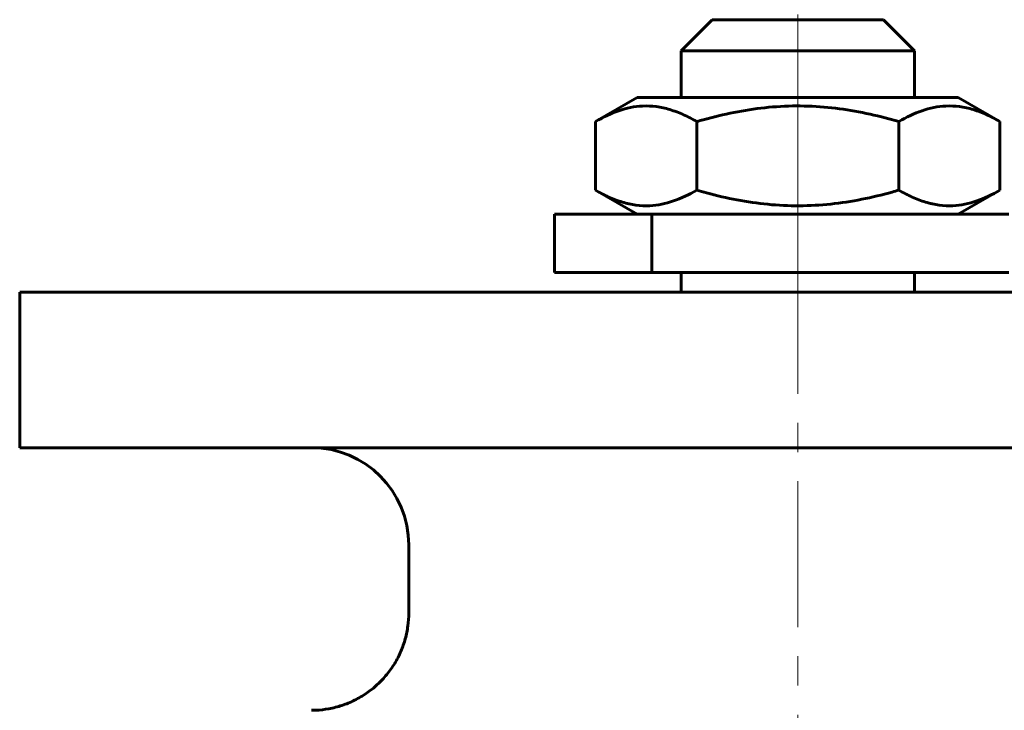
# Model space of a CAD drawing. Header units: millimetres. Extents: x 0 to 594, y 0 to 420.
# Tile 16 of 20: x 146 to 197, y 230 to 266. Entities that reach past the tile are written whole.
import ezdxf

# ---------------------------------------------------------------- set-up
doc = ezdxf.new("R2010")
doc.units = ezdxf.units.MM
doc.linetypes.add('K5LT_AXLED', pattern=[12, 7.5, -1.5, 1.5, -1.5])
doc.linetypes.add('K5LT_BASIC', pattern=[0])
doc.layers.add('Системный слой (1)', color=7, linetype='Continuous', true_color=0x6c6c6c)

msp = doc.modelspace()

# ---------------------------------------------------------------- linework, layer by layer
at = {"layer": 'Системный слой (1)', "color": 30, "linetype": 'K5LT_AXLED', "lineweight": 18, "true_color": 0xff8000}
for p, q in [((186.265, 258.447), (186.265, 267.684)), ((186.265, 253.684), (186.265, 258.921)), ((186.265, 222.459), (186.265, 254.684))]:
    msp.add_line(p, q, dxfattribs=at)
at = {"layer": 'Системный слой (1)', "color": 150, "linetype": 'K5LT_BASIC', "lineweight": 60, "true_color": 0x0080ff}
for p, q in [((181.865, 265.684), (180.265, 264.084)), ((181.865, 265.684), (190.665, 265.684)), ((190.665, 265.684), (192.265, 264.084)), ((192.265, 264.084), (180.265, 264.084)), ((180.265, 261.684), (180.265, 264.084)), ((192.265, 261.684), (192.265, 264.084)), ((178.015, 261.684), (175.873, 260.447)), ((194.515, 261.684), (178.015, 261.684)), ((194.515, 261.684), (196.657, 260.447)), ((175.873, 260.447), (175.873, 256.921)), ((181.069, 260.447), (181.069, 256.921)), ((191.461, 260.447), (191.461, 256.921)), ((196.657, 260.447), (196.657, 256.921)), ((178.015, 255.684), (175.873, 256.921)), ((194.515, 255.684), (196.657, 256.921)), ((173.765, 252.684), (173.765, 255.684)), ((173.765, 255.684), (178.765, 255.684)), ((178.765, 255.684), (178.765, 252.684)), ((197.108, 255.684), (178.765, 255.684)), ((178.765, 252.684), (173.765, 252.684)), ((178.765, 252.684), (197.108, 252.684)), ((180.265, 251.684), (180.265, 252.684)), ((192.265, 251.684), (192.265, 252.684)), ((146.265, 243.684), (146.265, 251.684)), ((226.265, 251.684), (146.265, 251.684)), ((226.265, 243.684), (146.265, 243.684)), ((166.265, 235.184), (166.265, 238.684))]:
    msp.add_line(p, q, dxfattribs=at)
msp.add_arc((161.265, 238.684), 5, 0, 90, dxfattribs=at)
for points, knots in [([(181.069, 260.447), (180.842, 260.578), (180.613, 260.697), (180.155, 260.904), (179.925, 260.993), (179.461, 261.133), (179.228, 261.185), (178.759, 261.247), (178.523, 261.258), (177.874, 261.227), (177.468, 261.142), (176.664, 260.866), (176.267, 260.675), (175.873, 260.447)], [0.000238, 0.000238, 0.000238, 0.000238, 1.405756, 1.405756, 2.811513, 2.811513, 4.217269, 4.217269, 5.623026, 5.623026, 8.059577, 8.059577, 10.495891, 10.495891, 10.495891, 10.495891]), ([(191.461, 260.447), (191.292, 260.496), (191.122, 260.543), (190.435, 260.726), (189.915, 260.847), (188.866, 261.046), (188.338, 261.124), (187.273, 261.227), (186.735, 261.253), (185.647, 261.248), (185.107, 261.217), (184.036, 261.103), (183.505, 261.02), (182.452, 260.811), (181.929, 260.685), (181.296, 260.512), (181.182, 260.48), (181.069, 260.447)], [11.368318, 11.368318, 11.368318, 11.368318, 11.896584, 11.896584, 13.506345, 13.506345, 15.116107, 15.116107, 16.725868, 16.725868, 18.345385, 18.345385, 19.964902, 19.964902, 21.584419, 21.584419, 21.938505, 21.938505, 21.938505, 21.938505]), ([(196.657, 260.447), (196.43, 260.578), (196.202, 260.697), (195.743, 260.904), (195.513, 260.993), (195.05, 261.133), (194.817, 261.185), (194.348, 261.247), (194.112, 261.258), (193.463, 261.227), (193.056, 261.142), (192.253, 260.866), (191.855, 260.675), (191.461, 260.447)], [0.000238, 0.000238, 0.000238, 0.000238, 1.405756, 1.405756, 2.811513, 2.811513, 4.217269, 4.217269, 5.623026, 5.623026, 8.059577, 8.059577, 10.495891, 10.495891, 10.495891, 10.495891]), ([(175.873, 256.921), (176.1, 256.79), (176.328, 256.671), (176.786, 256.464), (177.017, 256.375), (177.48, 256.235), (177.713, 256.183), (178.182, 256.121), (178.418, 256.11), (179.067, 256.141), (179.473, 256.226), (180.277, 256.503), (180.674, 256.693), (181.069, 256.921)], [0.000238, 0.000238, 0.000238, 0.000238, 1.405756, 1.405756, 2.811513, 2.811513, 4.217269, 4.217269, 5.623026, 5.623026, 8.059577, 8.059577, 10.495891, 10.495891, 10.495891, 10.495891]), ([(181.069, 256.921), (181.238, 256.872), (181.407, 256.825), (182.095, 256.642), (182.615, 256.521), (183.664, 256.322), (184.192, 256.245), (185.257, 256.141), (185.795, 256.115), (186.883, 256.12), (187.423, 256.151), (188.494, 256.265), (189.025, 256.348), (190.078, 256.557), (190.601, 256.683), (191.234, 256.856), (191.348, 256.888), (191.461, 256.921)], [11.368318, 11.368318, 11.368318, 11.368318, 11.896584, 11.896584, 13.506345, 13.506345, 15.116107, 15.116107, 16.725868, 16.725868, 18.345385, 18.345385, 19.964902, 19.964902, 21.584419, 21.584419, 21.938505, 21.938505, 21.938505, 21.938505]), ([(191.461, 256.921), (191.688, 256.79), (191.916, 256.671), (192.375, 256.464), (192.605, 256.375), (193.069, 256.235), (193.302, 256.183), (193.77, 256.121), (194.006, 256.11), (194.656, 256.141), (195.062, 256.226), (195.865, 256.503), (196.263, 256.693), (196.657, 256.921)], [0.000238, 0.000238, 0.000238, 0.000238, 1.405756, 1.405756, 2.811513, 2.811513, 4.217269, 4.217269, 5.623026, 5.623026, 8.059577, 8.059577, 10.495891, 10.495891, 10.495891, 10.495891]), ([(166.265, 235.184), (166.265, 234.965), (166.25, 234.741), (166.191, 234.299), (166.146, 234.079), (166.027, 233.643), (165.952, 233.428), (165.771, 233.004), (165.664, 232.796), (165.422, 232.396), (165.285, 232.202), (164.986, 231.836), (164.822, 231.663), (164.473, 231.342), (164.286, 231.193), (163.896, 230.926), (163.691, 230.806), (163.269, 230.597), (163.052, 230.508), (162.61, 230.363), (162.387, 230.306), (161.939, 230.225), (161.715, 230.199), (161.419, 230.186), (161.348, 230.184), (161.273, 230.184), (161.269, 230.184), (161.265, 230.184)], [0, 0, 0, 0, 1.610088, 1.610088, 3.234928, 3.234928, 4.8885, 4.8885, 6.577615, 6.577615, 8.289211, 8.289211, 10.010973, 10.010973, 11.733394, 11.733394, 13.450481, 13.450481, 15.150237, 15.150237, 16.819413, 16.819413, 18.455398, 18.455398, 18.970976, 18.970976, 18.999491, 18.999491, 18.999491, 18.999491])]:
    msp.add_open_spline(points, degree=3, knots=knots, dxfattribs=at)

doc.saveas('drawing.dxf')
